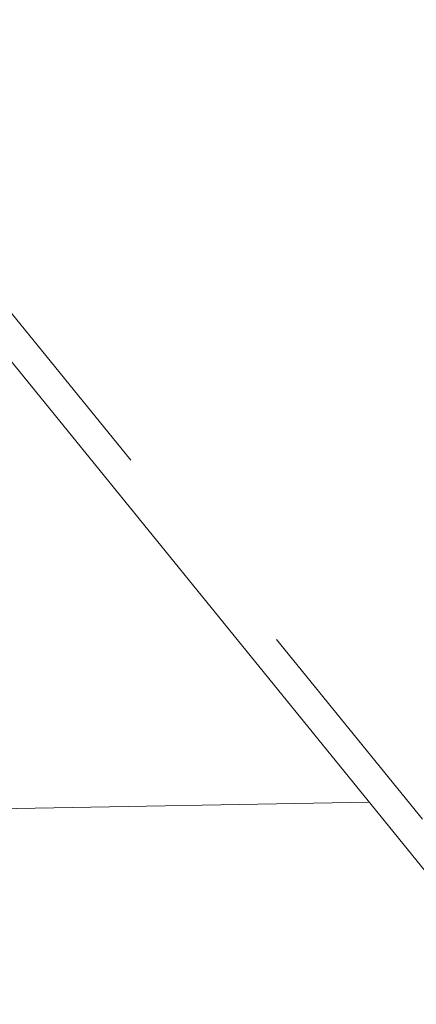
# Model space of a CAD drawing. Header units: feet. Extents: x 2433273 to 2447442, y 555003 to 575201.
# Tile 68 of 226: x 2439183 to 2439613, y 562345 to 563409. Entities that reach past the tile are written whole.
import ezdxf

# ---------------------------------------------------------------- set-up
doc = ezdxf.new("R2010")
doc.units = ezdxf.units.FT
doc.header["$LTSCALE"] = 50
doc.header["$MEASUREMENT"] = 0
doc.linetypes.add('cl20', pattern=[100, 5, -5, 80, -5, 5])
for name, color, linetype, lineweight in [('DV_X_Property_Line', 7, 'Continuous', 0), ('RW_X_CL_20', 6, 'cl20', 0), ('SV_X_Text', 7, 'Continuous', 0)]:
    doc.layers.add(name, color=color, linetype=linetype, lineweight=lineweight)
doc.styles.add('Slanted-Normal LS 0.50_0', font='font31.shx')
doc.dimstyles.new('Dec-0  Slanted', dxfattribs={"dimscale": 50, "dimtxt": 0.14, "dimasz": 0.14, "dimexe": 0.07, "dimexo": 0.07, "dimgap": 0.07, "dimtad": 1, "dimdec": 0, "dimzin": 3, "dimdsep": 46, "dimtxsty": 'Slanted-Normal LS 0.50_0', "dimcen": 0.09, "dimclrd": 97, "dimclre": 97, "dimclrt": 7, "dimadec": 0, "dimazin": 3, "dimtfac": 1, "dimtdec": 0, "dimtofl": 0, "dimtmove": 1, "dimatfit": 1, "dimfxl": 1, "dimtzin": 3, "dimlwd": 0, "dimlwe": 0, "dimarcsym": 0})

msp = doc.modelspace()

# ---------------------------------------------------------------- linework, layer by layer
at = {"layer": 'DV_X_Property_Line'}
msp.add_line((2438892, 562550.9), (2439561.8, 562563.2), dxfattribs=at)
at = {"layer": 'DV_X_Property_Line', "flags": 128}
msp.add_lwpolyline([(2439685.5, 562411.1), (2438896.2, 563381.4), (2438047.2, 564429.6)], dxfattribs=at)
at = {"layer": 'RW_X_CL_20'}
msp.add_line((2442616.7, 558860), (2438921.8, 563402.2), dxfattribs=at)

# ---------------------------------------------------------------- leaders
at = {"layer": 'SV_X_Text', "color": 97, "linetype": 'Continuous', "lineweight": 0, "annotation_type": 0, "has_hookline": 1, "hookline_direction": 0, "text_width": 102}
msp.add_leader([(2439073.7, 562348.5), (2439098.3, 562352.5)], dimstyle='Dec-0  Slanted', override={"dimtad": 0, "dimclrd": 0, "dimlwd": 65534}, dxfattribs=at)

doc.saveas('drawing.dxf')
